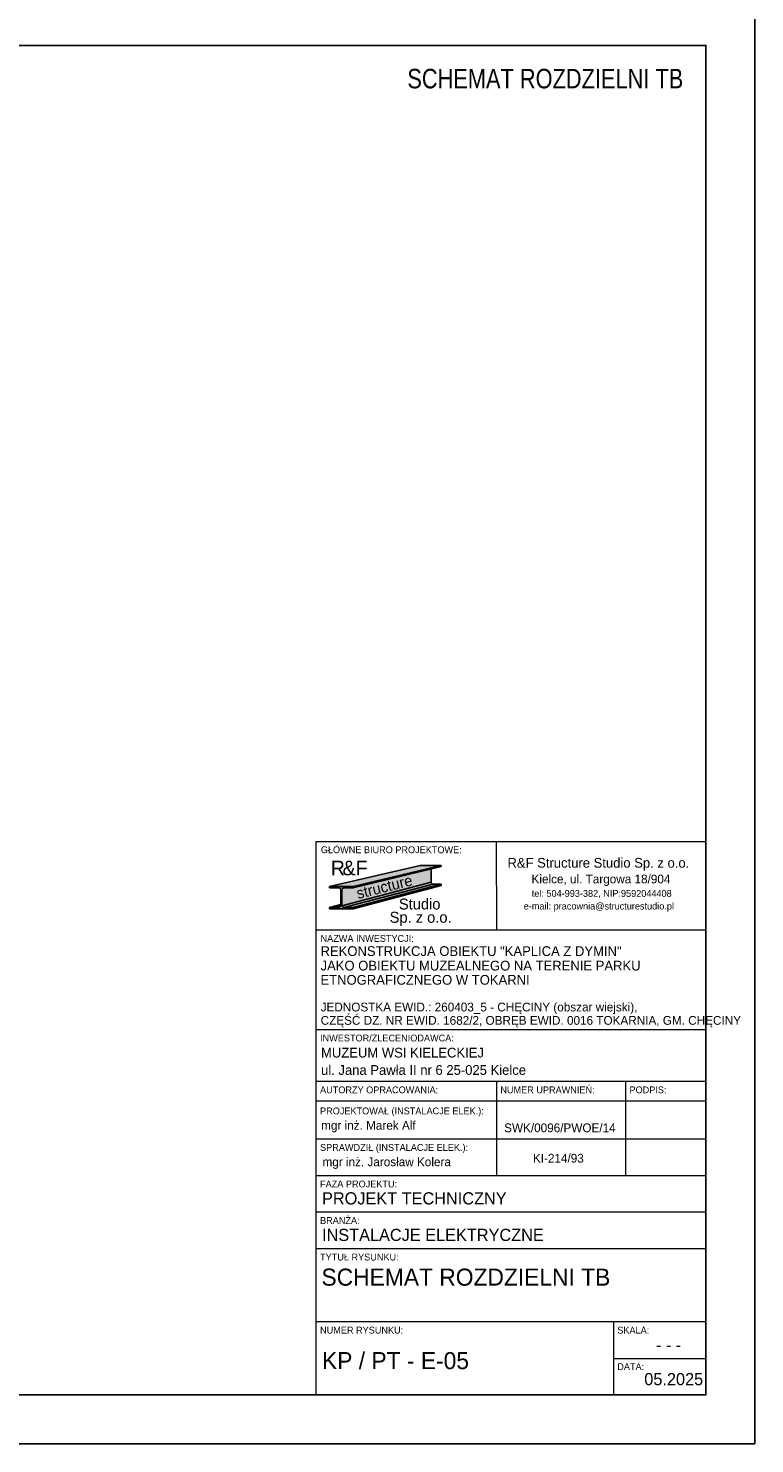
# Model space of a CAD drawing. Header units: centimetres. Extents: x -27808 to -11975, y -259097 to -250371.
# Tile 5 of 5: x -18499 to -17008, y -254825 to -251920. Entities that reach past the tile are written whole.
import ezdxf

# ---------------------------------------------------------------- set-up
doc = ezdxf.new("R2010")
doc.units = ezdxf.units.CM
for name, color, linetype in [('A_wymiary_zewn', 4, 'Continuous'), ('ELEK OPIS', 140, 'Continuous'), ('Section', 3, 'Continuous')]:
    doc.layers.add(name, color=color, linetype=linetype)
doc.layers.add('HACZE', color=52, linetype='Continuous', lineweight=9)
doc.styles.add('arial', font='arial.ttf')
doc.styles.add('MtXpl_FL_Pismo_Techn', font='txt')
doc.styles.add('MtXpl_FL_Pismo_Techn_1', font='txt')
doc.styles.add('TECH', font='txt')

# ---------------------------------------------------------------- blocks, each defined once
blk = doc.blocks.new('tab_kaplica z dymin')
at = {"layer": 'A_wymiary_zewn', "true_color": 0xd7d6d6}
h = blk.add_hatch(color=254, dxfattribs=at)
h.dxf.hatch_style = 1
h.paths.add_polyline_path([(151234, -9123.2), (151212.4, -9123.2), (151119.4, -9145), (151143.4, -9145)])
at = {"layer": 'A_wymiary_zewn', "true_color": 0x848484}
h = blk.add_hatch(color=252, dxfattribs=at)
h.dxf.hatch_style = 1
h.paths.add_polyline_path([(151223.6, -9140.5), (151223.6, -9126.9), (151143.4, -9146.4), (151134.1, -9146.4, 0.414214), (151131.9, -9148.6), (151131.9, -9164.2, 0.037989), (151131.9, -9164.6)])
at = {"layer": 'A_wymiary_zewn', "true_color": 0x293133}
h = blk.add_hatch(color=250, dxfattribs=at)
h.dxf.hatch_style = 1
h.paths.add_polyline_path([(151234, -9124.4), (151234, -9123.2), (151143.4, -9145), (151143.4, -9146.4)])
h = blk.add_hatch(color=250, dxfattribs=at)
h.dxf.hatch_style = 1
edge = h.paths.add_edge_path()
edge.add_line((151119.4, -9166.5), (151128.7, -9166.5))
edge.add_arc((151128.7, -9164.2), 2.25, 270, 360)
edge.add_line((151131, -9164.2), (151131, -9148.6))
edge.add_arc((151128.7, -9148.6), 2.25, 0, 90)
edge.add_line((151128.7, -9146.4), (151119.4, -9146.4))
edge.add_line((151119.4, -9146.4), (151119.4, -9145))
edge.add_line((151119.4, -9145), (151143.4, -9145))
edge.add_line((151143.4, -9145), (151143.4, -9146.4))
edge.add_line((151143.4, -9146.4), (151134.1, -9146.4))
edge.add_arc((151134.1, -9148.6), 2.25, 90, 180)
edge.add_line((151131.9, -9148.6), (151131.9, -9164.2))
edge.add_arc((151134.1, -9164.2), 2.25, 180, 270)
edge.add_line((151134.1, -9166.5), (151143.4, -9166.5))
edge.add_line((151143.4, -9166.5), (151143.4, -9167.8))
edge.add_line((151143.4, -9167.8), (151119.4, -9167.8))
edge.add_line((151119.4, -9167.8), (151119.4, -9166.5))
at = {"layer": 'A_wymiary_zewn', "true_color": 0xafadad}
h = blk.add_hatch(color=253, dxfattribs=at)
h.dxf.hatch_style = 1
h.paths.add_polyline_path([(151225.6, -9142.5, -0.414214), (151223.6, -9140.5), (151131.9, -9164.6, 0.370396), (151134.1, -9166.5)])
at = {"layer": 'A_wymiary_zewn', "true_color": 0xd7d6d6}
h = blk.add_hatch(color=254, dxfattribs=at)
h.dxf.hatch_style = 1
h.paths.add_polyline_path([(151234, -9142.5), (151225.6, -9142.5), (151134.1, -9166.5), (151143.4, -9166.5)])
at = {"layer": 'A_wymiary_zewn', "true_color": 0x293133}
h = blk.add_hatch(color=250, dxfattribs=at)
h.dxf.hatch_style = 1
h.paths.add_polyline_path([(151234, -9143.7), (151234, -9142.5), (151143.4, -9166.5), (151143.4, -9167.8)])
at = {"layer": 'A_wymiary_zewn', "true_color": 0xafadad}
h = blk.add_hatch(color=253, dxfattribs=at)
h.dxf.hatch_style = 1
h.paths.add_polyline_path([(151131, -9164.2), (151131, -9163.5), (151119.4, -9166.5), (151128.7, -9166.5, 0.414214)])
at = {"color": 5}
for p, q in [((151105.6, -9098.7), (151505.6, -9098.7)), ((151105.6, -9666.7), (151105.6, -9098.7)), ((151505.6, -9098.7), (151505.6, -9666.7)), ((151505.6, -9666.7), (151105.6, -9666.7))]:
    blk.add_line(p, q, dxfattribs=at)
at = {"color": 4}
for p, q in [((151291.1, -9189.7), (151290.6, -9098.7)), ((151505.6, -9189.7), (151105.6, -9189.7)), ((151505.6, -9291.9), (151105.6, -9291.9)), ((151505.6, -9345.1), (151105.6, -9345.1)), ((151290.6, -9345.1), (151290.6, -9441.7)), ((151423.1, -9345.1), (151423.1, -9441.7)), ((151505.6, -9365.1), (151105.6, -9365.1)), ((151505.6, -9365.1), (151105.6, -9365.1)), ((151505.6, -9365.1), (151105.6, -9365.1)), ((151505.6, -9404.2), (151105.6, -9404.2)), ((151505.6, -9441.7), (151105.6, -9441.7)), ((151505.6, -9441.7), (151105.6, -9441.7)), ((151505.6, -9479.2), (151105.6, -9479.2)), ((151505.6, -9516.7), (151105.6, -9516.7)), ((151505.6, -9591.7), (151105.6, -9591.7)), ((151410.6, -9591.7), (151410.6, -9666.7)), ((151410.6, -9629.2), (151505.6, -9629.2))]:
    blk.add_line(p, q, dxfattribs=at)
at = {"layer": 'A_wymiary_zewn', "color": 250, "true_color": 0x293133}
for p, q in [((151119.4, -9145), (151212.4, -9123.2)), ((151143.4, -9145), (151234, -9123.2)), ((151143.4, -9146.4), (151234, -9124.4)), ((151212.4, -9123.2), (151234, -9123.2)), ((151223.6, -9126.4), (151223.6, -9140.5)), ((151234, -9123.2), (151234, -9124.4)), ((151119.4, -9146.4), (151119.4, -9145)), ((151119.4, -9145), (151143.4, -9145)), ((151128.7, -9146.4), (151119.4, -9146.4)), ((151131, -9164.2), (151131, -9148.6)), ((151131.9, -9164.6), (151223.6, -9140.5)), ((151131.9, -9148.6), (151131.9, -9164.2)), ((151134.1, -9166.5), (151225.6, -9142.5)), ((151143.4, -9146.4), (151134.1, -9146.4)), ((151143.4, -9166.5), (151234, -9142.5)), ((151143.4, -9167.8), (151234, -9143.7)), ((151143.4, -9145), (151143.4, -9146.4)), ((151225.6, -9142.5), (151234, -9142.5)), ((151119.4, -9166.5), (151131, -9163.5)), ((151119.4, -9166.5), (151128.7, -9166.5)), ((151119.4, -9167.8), (151119.4, -9166.5)), ((151143.4, -9167.8), (151119.4, -9167.8)), ((151134.1, -9166.5), (151143.4, -9166.5)), ((151143.4, -9166.5), (151143.4, -9167.8))]:
    blk.add_line(p, q, dxfattribs=at)
for centre, radius, start, end in [((151128.7, -9148.6), 2.25, 0, 90), ((151134.1, -9148.6), 2.25, 90, 180), ((151225.6, -9140.5), 2.03, 180, 270), ((151128.7, -9164.2), 2.25, 270, 0), ((151134.1, -9164.2), 2.25, 180, 270)]:
    blk.add_arc(centre, radius, start, end, dxfattribs=at)
at = {"layer": 'Section'}
for p, q in [((151212.4, -9123.2), (151234, -9123.2)), ((151234, -9123.2), (151234, -9124.4)), ((151234, -9142.5), (151234, -9143.7))]:
    blk.add_line(p, q, dxfattribs=at)
at = {"color": 4}
for s, height, style, p in [('GŁÓWNE BIURO PROJEKTOWE:', 7, 'TECH', (151110.4, -9110.7)), ('R&F Structure Studio Sp. z o.o.', 10, 'MtXpl_FL_Pismo_Techn', (151301.9, -9125.6)), ('Kielce, ul. Targowa 18/904', 9, 'MtXpl_FL_Pismo_Techn', (151326.6, -9141.7)), ('tel: 504-993-382, NIP:9592044408', 7, 'MtXpl_FL_Pismo_Techn', (151326.8, -9155.5)), ('e-mail: pracownia@structurestudio.pl', 7, 'MtXpl_FL_Pismo_Techn', (151318.6, -9168.5)), ('NAZWA INWESTYCJI:', 7, 'TECH', (151110.1, -9201.7)), ('REKONSTRUKCJA OBIEKTU "KAPLICA Z DYMIN"', 10, 'TECH', (151110.1, -9216.2)), ('JAKO OBIEKTU MUZEALNEGO NA TERENIE PARKU ', 10, 'TECH', (151110.1, -9231.1)), ('ETNOGRAFICZNEGO W TOKARNI ', 10, 'TECH', (151110, -9245.7)), ('JEDNOSTKA EWID.: 260403_5 - CHĘCINY (obszar wiejski), ', 9, 'TECH', (151110.2, -9273.1)), ('CZĘŚĆ DZ. NR EWID. 1682/2, OBRĘB EWID. 0016 TOKARNIA, GM. CHĘCINY  ', 9, 'TECH', (151110.2, -9286.8)), ('INWESTOR/ZLECENIODAWCA:', 7, 'TECH', (151109.6, -9303.9)), ('MUZEUM WSI KIELECKIEJ ', 10, 'TECH', (151110.6, -9320.4)), ('ul. Jana Pawła II nr 6 25-025 Kielce ', 10, 'TECH', (151110.6, -9338.2)), ('AUTORZY OPRACOWANIA:', 7, 'TECH', (151109.6, -9357.1)), ('NUMER UPRAWNIEŃ:', 7, 'TECH', (151294.6, -9357.1)), ('PODPIS:', 7, 'TECH', (151427.1, -9357.1)), ('PROJEKTOWAŁ (INSTALACJE ELEK.):', 7, 'TECH', (151109.6, -9378.7)), ('SPRAWDZIŁ (INSTALACJE ELEK.):', 7, 'TECH', (151109.6, -9416.2)), ('FAZA PROJEKTU:', 7, 'TECH', (151109.6, -9453.7)), ('BRANŻA:', 7, 'TECH', (151109.6, -9491.2)), ('TYTUŁ RYSUNKU:', 7, 'TECH', (151109.6, -9528.7)), ('NUMER RYSUNKU:', 7, 'TECH', (151109.6, -9603.7)), ('SKALA:', 7, 'TECH', (151414.6, -9603.7)), ('DATA:', 7, 'TECH', (151414.6, -9641.2))]:
    blk.add_text(s, height=height, dxfattribs=dict(at, style=style)).set_placement(p)
at = {"color": 3, "style": 'TECH'}
for s, height, p in [('mgr inż. Marek Alf', 9, (151110.7, -9394.5)), ('PROJEKT TECHNICZNY', 12.5, (151111.6, -9471.2)), ('INSTALACJE ELEKTRYCZNE', 12.5, (151111.6, -9508.7)), ('05.2025', 12.5, (151442.3, -9656.7))]:
    blk.add_text(s, height=height, dxfattribs=at).set_placement(p)
at = {"color": 3, "char_height": 9, "style": 'TECH'}
for s, insert, width, attachment_point in [('SWK/0096/PWOE/14', (151355.7, -9397.2), 120, 8), ('mgr inż. Jarosław Kolera', (151112.1, -9434.7), 202.775, 7), ('\\pi-27,l36,t36;KI-214/93', (151349.6, -9428.4), 115, 8)]:
    blk.add_mtext(s, dxfattribs=dict(at, insert=insert, width=width, attachment_point=attachment_point))
at = {"layer": 'A_wymiary_zewn', "color": 10, "style": 'TECH'}
for s, p in [('R', (151120.6, -9133.4)), ('F', (151146.1, -9133.4))]:
    blk.add_text(s, height=15, dxfattribs=at).set_placement(p)
at = {"layer": 'A_wymiary_zewn', "color": 18, "true_color": 0x000000, "style": 'TECH'}
blk.add_text('&', height=15, dxfattribs=at).set_placement((151132.6, -9133.4))
at = {"layer": 'A_wymiary_zewn', "color": 4, "style": 'MtXpl_FL_Pismo_Techn_1'}
blk.add_text('structure', height=11.25, rotation=14.1318, dxfattribs=at).set_placement((151148.6, -9157.8))
at = {"layer": 'A_wymiary_zewn', "color": 1, "style": 'TECH'}
for s, p in [('Studio', (151190.5, -9168.5)), ('Sp. z o.o.', (151181, -9182.1))]:
    blk.add_text(s, height=11.25, dxfattribs=at).set_placement(p)

msp = doc.modelspace()

# ---------------------------------------------------------------- linework, layer by layer
at = {"color": 7}
msp.add_lwpolyline([(-21207.83, -254824.92), (-17007.83, -254824.92), (-17007.83, -251854.92), (-21207.83, -251854.92)], close=True, dxfattribs=at)
at = {"layer": 'ELEK OPIS', "color": 7}
msp.add_lwpolyline([(-21027.83, -254724.92), (-17107.83, -254724.92), (-17107.83, -251954.92), (-21027.83, -251954.92)], close=True, dxfattribs=at)

# ---------------------------------------------------------------- block references
at = {"layer": 'HACZE', "xscale": 2, "yscale": 2, "zscale": 2}
msp.add_blockref('tab_kaplica z dymin', (-320119.01, -235391.47), dxfattribs=at)

# ---------------------------------------------------------------- texts
at = {"color": 2, "style": 'TECH'}
for s, height, p in [('SCHEMAT ROZDZIELNI TB', 35, (-17896.95, -254500.55)), ('- - -', 25, (-17210.66, -254634.59))]:
    msp.add_text(s, height=height, dxfattribs=at).set_placement(p)
at = {"color": 1, "style": 'TECH'}
msp.add_text('KP / PT - E-05', height=35, dxfattribs=at).set_placement((-17895.83, -254671.92))
at = {"layer": 'ELEK OPIS', "style": 'arial', "width": 0.8}
msp.add_text('SCHEMAT ROZDZIELNI TB', height=40, dxfattribs=at).set_placement((-17720.68, -252043.02))

doc.saveas('drawing.dxf')
